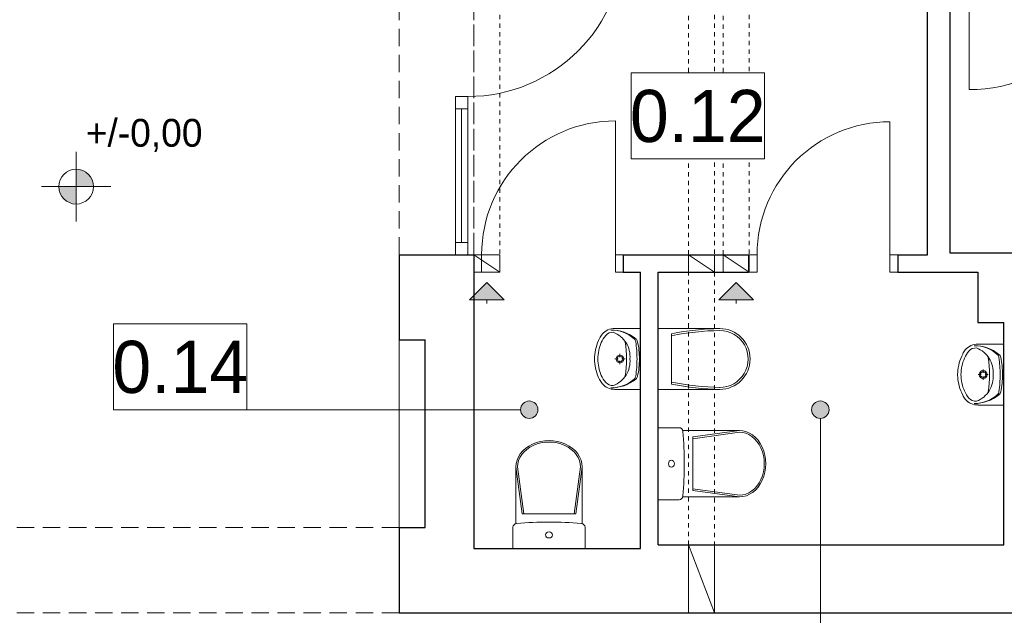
# Model space of a CAD drawing. Extents: x -440864 to -355682, y 13652 to 155872.
# Tile 119 of 179: x -372845 to -367179, y 32718 to 36145. Entities that reach past the tile are written whole.
import ezdxf

# ---------------------------------------------------------------- set-up
doc = ezdxf.new("R2010")
doc.units = 0
doc.header["$MEASUREMENT"] = 0
doc.set_wipeout_variables(frame=1)
doc.linetypes.add('Hidden Line', pattern=[50, 25, -25])
doc.linetypes.add('Krawędzie ukryte', pattern=[150, 100, -50])
for name, color, linetype in [('#podkład', 252, 'Continuous'), ('INWENT RURY SPUSTOWE', 252, 'Continuous'), ('INWENT RZĘDNE', 252, 'Continuous'), ('INWENT wyposarzenie', 252, 'Continuous'), ('Istniejące kominy', 252, 'Continuous')]:
    doc.layers.add(name, color=color, linetype=linetype)
for name, color, linetype, lineweight in [('Arch drzwi_Nr_Pióra__10', 252, 'Continuous', 18), ('INWENT OPISY_Nr_Pióra__21', 252, 'Continuous', 9), ('INWENT RURY SPUSTOWE_Nr_Pióra__21', 252, 'Continuous', 9), ('INWENT RZĘDNE_Nr_Pióra__21', 252, 'Continuous', 9), ('INWENT wyposarzenie_Nr_Pióra__21', 252, 'Continuous', 9), ('INWENT. DRZWI_Nr_Pióra__5', 252, 'Continuous', 13), ('INWENT. OKNA_Nr_Pióra__5', 252, 'Continuous', 13), ('INWENT.ŚCIANY_Nr_Pióra__1', 252, 'Continuous', 25), ('INWENT.ŚCIANY_Nr_Pióra__21', 252, 'Continuous', 9), ('Istniejące kominy_Nr_Pióra__21', 252, 'Continuous', 9), ('Istniejące stropy_Nr_Pióra__5', 252, 'Continuous', 13)]:
    doc.layers.add(name, color=color, linetype=linetype, lineweight=lineweight)
doc.styles.add('GENERATED_STYLE_2', font='txt')
doc.styles.add('GENERATED_STYLE_3', font='txt')

# ---------------------------------------------------------------- blocks, each defined once
blk = doc.blocks.new('Symbol WC 2 14_249', base_point=(-419064.9, 33102.6))
at = {"layer": 'INWENT wyposarzenie_Nr_Pióra__21', "linetype": 'Continuous'}
for p, q in [((-419463.1, 33244.7), (-419463.1, 33571.6)), ((-419463.1, 33571.1), (-419425.9, 33302.3)), ((-419453.3, 33571.1), (-419416.2, 33302.3)), ((-419091.1, 33571.1), (-419128.3, 33302.3)), ((-419081.4, 33571.1), (-419118.5, 33302.3)), ((-419081.4, 33244.9), (-419081.4, 33571.6)), ((-419272.2, 33302.3), (-419425.9, 33302.3)), ((-419272.2, 33302.3), (-419118.5, 33302.3)), ((-419479.5, 33102.6), (-419479.5, 33225.2)), ((-419064.9, 33102.6), (-419064.9, 33225.2)), ((-419064.9, 33102.6), (-419479.5, 33102.6))]:
    blk.add_line(p, q, dxfattribs=at)
for centre, major_axis, ratio, start_param, end_param in [((-419272.2, 33571.6), (190.8, 0), 0.791506, 0, 3.141593), ((-419272.2, 33571.1), (181.1, 0), 0.790357, 0, 3.141593), ((-419455.4, 33225.2), (-24.1, 0), 0.857479, 4.812804, 6.283185), ((-419272.2, 31733.3), (-1773.6, 0), 0.857479, 4.60742, 4.817236), ((-419089, 33225.2), (-24.1, 0), 0.857479, 3.141593, 4.602988)]:
    blk.add_ellipse(centre, major_axis=major_axis, ratio=ratio, start_param=start_param, end_param=end_param, dxfattribs=at)
blk.add_ellipse((-419272.2, 33180), major_axis=(-20.1, 0), ratio=0.857479, dxfattribs=at)
blk = doc.blocks.new('Symbol Umywalka 14_250', base_point=(-416920.7, 33927.6))
at = {"layer": 'INWENT wyposarzenie_Nr_Pióra__21', "linetype": 'Continuous'}
for p, q in [((-416654.9, 34277.6), (-416803, 34277.6)), ((-416654.9, 33927.6), (-416654.9, 34277.6)), ((-416773.8, 34132), (-416773.8, 34113.3)), ((-416654.9, 34157.7), (-416654.9, 34047.5)), ((-416784.6, 34102.5), (-416803.2, 34102.5)), ((-416773.8, 34091.7), (-416773.8, 34073.1)), ((-416744.3, 34102.5), (-416763, 34102.5)), ((-416654.9, 33927.6), (-416803, 33927.6))]:
    blk.add_line(p, q, dxfattribs=at)
for radius in [22.7, 16.2]:
    blk.add_circle((-416773.8, 34102.5), radius, dxfattribs=at)
for centre, radius, start, end in [((-416708.5, 34117.8), 189.9, 140.7149, 170.0022), ((-416768.6, 34158.2), 137.9, 141.3152, 152.8429), ((-416806.9, 34188.7), 89, 87.5448, 141.2546), ((-416815.8, 34203.7), 52.5, 86.0694, 139.1984), ((-416822.2, 34048.5), 220.1, 50.7422, 90.9847), ((-416823.3, 34070.8), 197.8, 48.602, 90.7542), ((-416869.5, 34111), 156, 32.8442, 68.4481), ((-416633.1, 34093.7), 287.9, 153.7403, 175.7948), ((-417374.9, 34102.6), 638.3, 351.1734, 8.8204), ((-416872, 34115.1), 156, 355.394, 31.0561), ((-416711.9, 34197.3), 29.2, 7.9079, 48.602), ((-417423.7, 34098.4), 747.9, 0.3225, 7.9079), ((-416701.3, 34196.3), 29.2, 12.7715, 50.7422), ((-417100.1, 34105.9), 438.1, 359.5672, 12.7715), ((-416745.7, 34102.6), 175, 175.9876, 184.0124), ((-416696, 34102.6), 205.2, 166.4334, 193.5666), ((-416633.1, 34111.5), 287.9, 184.2052, 206.2597), ((-416872, 34090.1), 156, 328.9439, 4.606), ((-417423.7, 34106), 747.9, 352.1696, 359.755), ((-417100.1, 34098.9), 438.1, 347.306, 0.5103), ((-416708.5, 34087.4), 189.9, 189.9978, 219.2851), ((-416869.5, 34094.3), 156, 291.5519, 327.1558), ((-416711.7, 34008), 29.2, 311.4755, 352.1696), ((-416701.2, 34009), 29.2, 309.3352, 347.306), ((-416768.6, 34047), 137.9, 207.1571, 218.6848), ((-416806.9, 34016.6), 89, 218.7454, 272.4552), ((-416815.8, 34001.5), 52.5, 220.8016, 273.9306), ((-416822.2, 34156.7), 220.1, 269.0928, 309.3352), ((-416823.4, 34134.4), 197.8, 269.3233, 311.4755)]:
    blk.add_arc(centre, radius, start, end, dxfattribs=at)
blk = doc.blocks.new('Symbol Umywalka 14_253', base_point=(-419010.7, 34017.6))
at = {"layer": 'INWENT wyposarzenie_Nr_Pióra__21', "linetype": 'Continuous'}
for p, q in [((-418744.9, 34367.6), (-418893, 34367.6)), ((-418744.9, 34017.6), (-418744.9, 34367.6)), ((-418744.9, 34247.7), (-418744.9, 34137.5)), ((-418874.6, 34192.5), (-418893.2, 34192.5)), ((-418863.8, 34222), (-418863.8, 34203.3)), ((-418863.8, 34181.7), (-418863.8, 34163.1)), ((-418834.3, 34192.5), (-418853, 34192.5)), ((-418744.9, 34017.6), (-418893, 34017.6))]:
    blk.add_line(p, q, dxfattribs=at)
for radius in [22.7, 16.2]:
    blk.add_circle((-418863.8, 34192.5), radius, dxfattribs=at)
for centre, radius, start, end in [((-418896.9, 34278.7), 89, 87.5448, 141.2546), ((-418905.8, 34293.7), 52.5, 86.0694, 139.1984), ((-418912.2, 34138.5), 220.1, 50.7422, 90.9847), ((-418913.3, 34160.8), 197.8, 48.602, 90.7542), ((-418959.5, 34201), 156, 32.8442, 68.4481), ((-418723.1, 34183.7), 287.9, 153.7403, 175.7948), ((-418798.5, 34207.8), 189.9, 140.7149, 170.0022), ((-418858.6, 34248.2), 137.9, 141.3152, 152.8429), ((-419464.9, 34192.6), 638.3, 351.1734, 8.8204), ((-418962, 34205.1), 156, 355.394, 31.0561), ((-418801.9, 34287.3), 29.2, 7.9079, 48.602), ((-419513.7, 34188.4), 747.9, 0.3225, 7.9079), ((-418791.3, 34286.3), 29.2, 12.7715, 50.7422), ((-419190.1, 34195.9), 438.1, 359.5672, 12.7715), ((-418786, 34192.6), 205.2, 166.4334, 193.5666), ((-418835.7, 34192.6), 175, 175.9876, 184.0124), ((-418723.1, 34201.5), 287.9, 184.2052, 206.2597), ((-418962, 34180.1), 156, 328.9439, 4.606), ((-419513.7, 34196), 747.9, 352.1696, 359.755), ((-419190.1, 34188.9), 438.1, 347.306, 0.5103), ((-418798.5, 34177.4), 189.9, 189.9978, 219.2851), ((-418858.6, 34137), 137.9, 207.1571, 218.6848), ((-418905.8, 34091.5), 52.5, 220.8016, 273.9306), ((-418912.2, 34246.7), 220.1, 269.0928, 309.3352), ((-418913.4, 34224.4), 197.8, 269.3233, 311.4755), ((-418959.5, 34184.3), 156, 291.5519, 327.1558), ((-418801.7, 34098), 29.2, 311.4755, 352.1696), ((-418791.2, 34099), 29.2, 309.3352, 347.306), ((-418896.9, 34106.6), 89, 218.7454, 272.4552)]:
    blk.add_arc(centre, radius, start, end, dxfattribs=at)
blk = doc.blocks.new('Symbol WC 2 14_254', base_point=(-418644.9, 33382.6))
at = {"layer": 'INWENT wyposarzenie_Nr_Pióra__21', "linetype": 'Continuous'}
for p, q in [((-418644.9, 33382.6), (-418644.9, 33797.2)), ((-418644.9, 33797.2), (-418522.4, 33797.2)), ((-418502.8, 33780.7), (-418176, 33780.7)), ((-418176.4, 33780.7), (-418445.3, 33743.6)), ((-418176.4, 33771), (-418445.3, 33733.9)), ((-418445.3, 33589.9), (-418445.3, 33743.6)), ((-418445.3, 33589.9), (-418445.3, 33436.2)), ((-418176.4, 33408.8), (-418445.3, 33445.9)), ((-418176.4, 33399), (-418445.3, 33436.2)), ((-418644.9, 33382.6), (-418522.4, 33382.6)), ((-418502.6, 33399), (-418176, 33399))]:
    blk.add_line(p, q, dxfattribs=at)
for centre, major_axis, ratio, start_param, end_param in [((-418522.4, 33773.1), (0, 24.1), 0.857479, 4.812804, 6.283185), ((-420014.3, 33589.9), (0, 1773.6), 0.857479, 4.60742, 4.817236), ((-418176, 33589.9), (0, -190.8), 0.791506, 0, 3.141593), ((-418176.4, 33589.9), (0, -181.1), 0.790357, 0, 3.141593), ((-418522.4, 33406.7), (0, 24.1), 0.857479, 3.141593, 4.602988)]:
    blk.add_ellipse(centre, major_axis=major_axis, ratio=ratio, start_param=start_param, end_param=end_param, dxfattribs=at)
blk.add_ellipse((-418567.6, 33589.9), major_axis=(0, 20.1), ratio=0.857479, dxfattribs=at)
blk = doc.blocks.new('Symbol WC 1 14_255', base_point=(-418644.9, 34017.6))
at = {"layer": 'INWENT wyposarzenie_Nr_Pióra__21', "linetype": 'Continuous'}
for p, q in [((-418644.9, 34017.6), (-418644.9, 34367.6)), ((-418288.8, 34367.6), (-418644.9, 34367.6)), ((-418567.2, 34337.4), (-418567.2, 34047.8)), ((-418288.8, 34017.6), (-418644.9, 34017.6))]:
    blk.add_line(p, q, dxfattribs=at)
for centre, major_axis, start_param, end_param in [((-418268.8, 32866.4), (0, 1501.3), 0.013398, 0.201367), ((-418268.8, 32866.4), (0, 1489.9), 0.013398, 0.202926), ((-418288.8, 34192.6), (0, 163.6), 3.126427, 6.283185), ((-418288.8, 34192.6), (0, 175), 3.141593, 6.283185), ((-418268.8, 35518.8), (0, 1489.9), 2.938667, 3.128195), ((-418268.8, 35518.8), (0, 1501.3), 2.940225, 3.128195)]:
    blk.add_ellipse(centre, major_axis=major_axis, ratio=0.99359, start_param=start_param, end_param=end_param, dxfattribs=at)
blk = doc.blocks.new('Linia_3', base_point=(-419629.9, 34632.6))
at = {"layer": 'Istniejące kominy_Nr_Pióra__21', "linetype": 'Continuous'}
blk.add_hatch(color=256, dxfattribs=at).paths.add_polyline_path([(-419629.9, 34632.6), (-419529.9, 34532.6), (-419729.9, 34532.6)], flags=0)
for p, q in [((-419629.9, 34632.6), (-419729.9, 34532.6)), ((-419629.9, 34632.6), (-419529.9, 34532.6)), ((-419529.9, 34532.6), (-419729.9, 34532.6)), ((-419629.9, 34532.6), (-419629.9, 34512.6))]:
    blk.add_line(p, q, dxfattribs=at)
blk = doc.blocks.new('Linia_6', base_point=(-418194.9, 34632.6))
at = {"layer": 'Istniejące kominy_Nr_Pióra__21', "linetype": 'Continuous'}
blk.add_hatch(color=256, dxfattribs=at).paths.add_polyline_path([(-418194.9, 34632.6), (-418094.9, 34532.6), (-418294.9, 34532.6)], flags=0)
for p, q in [((-418194.9, 34632.6), (-418294.9, 34532.6)), ((-418194.9, 34632.6), (-418094.9, 34532.6)), ((-418094.9, 34532.6), (-418294.9, 34532.6)), ((-418194.9, 34532.6), (-418194.9, 34512.6))]:
    blk.add_line(p, q, dxfattribs=at)
blk = doc.blocks.new('Linia_12', base_point=(-421778.6, 33900.7))
at = {"layer": 'INWENT RURY SPUSTOWE_Nr_Pióra__21', "linetype": 'Continuous'}
blk.add_hatch(color=256, dxfattribs=at).paths.add_polyline_path([(-419336.1, 33900.7), (-419339.9, 33919.8), (-419350.7, 33936.1), (-419366.9, 33946.9), (-419386.1, 33950.7), (-419405.2, 33946.9), (-419421.4, 33936.1), (-419432.3, 33919.8), (-419436.1, 33900.7), (-419432.3, 33881.6), (-419421.4, 33865.4), (-419405.2, 33854.5), (-419386.1, 33850.7), (-419366.9, 33854.5), (-419350.7, 33865.4), (-419339.9, 33881.6)], flags=0)
blk.add_line((-421778.6, 33900.7), (-419436.1, 33900.7), dxfattribs=at)
blk.add_circle((-419386.1, 33900.7), 50, dxfattribs=at)
blk = doc.blocks.new('Linia_13', base_point=(-417710.7, 31807.4))
at = {"layer": 'INWENT RURY SPUSTOWE_Nr_Pióra__21', "linetype": 'Continuous'}
blk.add_hatch(color=256, dxfattribs=at).paths.add_polyline_path([(-417660.7, 33900.7), (-417664.5, 33919.8), (-417675.4, 33936.1), (-417691.6, 33946.9), (-417710.7, 33950.7), (-417729.9, 33946.9), (-417746.1, 33936.1), (-417756.9, 33919.8), (-417760.7, 33900.7), (-417756.9, 33881.6), (-417746.1, 33865.4), (-417729.9, 33854.5), (-417710.7, 33850.7), (-417691.6, 33854.5), (-417675.4, 33865.4), (-417664.5, 33881.6)], flags=0)
blk.add_line((-417710.7, 31807.4), (-417710.7, 33850.7), dxfattribs=at)
blk.add_circle((-417710.7, 33900.7), 50, dxfattribs=at)
blk = doc.blocks.new('Koty wysokościowe_7', base_point=(-421993.7, 35184))
at = {"layer": 'INWENT RZĘDNE_Nr_Pióra__21', "linetype": 'Continuous'}
for points in [[(-421993.7, 35184), (-421893.7, 35184), (-421901.3, 35222.2), (-421923, 35254.7), (-421955.4, 35276.4), (-421993.7, 35284)], [(-421993.7, 35184), (-422093.7, 35184), (-422086.1, 35145.7), (-422064.4, 35113.3), (-422031.9, 35091.6), (-421993.7, 35084)]]:
    blk.add_hatch(color=256, dxfattribs=at).paths.add_polyline_path(points, flags=0)
for p, q in [((-421993.7, 34984), (-421993.7, 35384)), ((-422193.7, 35184), (-421793.7, 35184))]:
    blk.add_line(p, q, dxfattribs=at)
blk.add_circle((-421993.7, 35184), 100, dxfattribs=at)
at = {"layer": 'INWENT RZĘDNE_Nr_Pióra__21', "insert": (-421938.4, 35384), "char_height": 160, "attachment_point": 7, "style": 'GENERATED_STYLE_2'}
blk.add_mtext('{+/-0,00}', dxfattribs=at)
blk = doc.blocks.new('parter')
at = {"layer": 'Arch drzwi_Nr_Pióra__10', "color": 252, "linetype": 'Continuous'}
blk.add_line((-416854.9, 36642.6), (-416854.9, 35742.6), dxfattribs=at)
blk.add_arc((-416854.9, 36642.6), 900, 270, 0, dxfattribs=at)
at = {"layer": 'INWENT. DRZWI_Nr_Pióra__5', "color": 252, "linetype": 'Continuous'}
for p, q in [((-418889.9, 34792.6), (-418889.9, 35562.6)), ((-417309.9, 34792.6), (-417309.9, 35557.6)), ((-419704.9, 34792.6), (-419659.9, 34792.6)), ((-419659.9, 34792.6), (-419659.9, 34692.6)), ((-418844.9, 34792.6), (-418889.9, 34792.6)), ((-418889.9, 34792.6), (-418889.9, 34692.6)), ((-418119.9, 34792.6), (-418074.9, 34792.6)), ((-418074.9, 34792.6), (-418074.9, 34692.6)), ((-417264.9, 34792.6), (-417309.9, 34792.6)), ((-417309.9, 34792.6), (-417309.9, 34692.6)), ((-419659.9, 34692.6), (-419704.9, 34692.6)), ((-418889.9, 34692.6), (-418844.9, 34692.6)), ((-418074.9, 34692.6), (-418119.9, 34692.6)), ((-417309.9, 34692.6), (-417264.9, 34692.6))]:
    blk.add_line(p, q, dxfattribs=at)
for centre, radius in [((-418889.9, 34792.6), 770), ((-417309.9, 34792.6), 765)]:
    blk.add_arc(centre, radius, 90, 180, dxfattribs=at)
at = {"layer": 'INWENT. OKNA_Nr_Pióra__5', "color": 252, "linetype": 'Continuous'}
for p, q in [((-419809.9, 34792.6), (-419809.9, 35702.6)), ((-419809.9, 35702.6), (-419739.9, 35702.6)), ((-419809.9, 35702.6), (-419739.9, 35702.6)), ((-419809.9, 35702.6), (-419739.9, 35702.6)), ((-419739.9, 34792.6), (-419739.9, 35702.6)), ((-419809.9, 35632.6), (-419739.9, 35632.6)), ((-419774.9, 34862.6), (-419774.9, 35632.6)), ((-419809.9, 34862.6), (-419739.9, 34862.6)), ((-419809.9, 34792.6), (-419739.9, 34792.6))]:
    blk.add_line(p, q, dxfattribs=at)
blk.add_arc((-419739.9, 36602.6), 900, 270, 0, dxfattribs=at)
at = {"layer": 'INWENT.ŚCIANY_Nr_Pióra__1', "color": 252, "linetype": 'Continuous'}
for p, q in [((-417094.9, 34792.6), (-417094.9, 36672.6)), ((-416964.9, 36672.6), (-416964.9, 34802.6)), ((-416964.9, 34802.6), (-416434.9, 34802.6)), ((-420134.9, 34792.6), (-419704.9, 34792.6)), ((-420134.9, 34792.6), (-420134.9, 34302.6)), ((-419704.9, 34792.6), (-419704.9, 34692.6)), ((-418844.9, 34792.6), (-418844.9, 34692.6)), ((-418844.9, 34792.6), (-418124.9, 34792.6)), ((-418124.9, 34792.6), (-418124.9, 34692.6)), ((-417264.9, 34792.6), (-417264.9, 34692.6)), ((-417264.9, 34792.6), (-417094.9, 34792.6)), ((-419704.9, 34692.6), (-419704.9, 33102.6)), ((-418844.9, 34692.6), (-418744.9, 34692.6)), ((-418744.9, 33102.6), (-418744.9, 34692.6)), ((-418644.9, 33122.6), (-418644.9, 34692.6)), ((-418644.9, 34692.6), (-418124.9, 34692.6)), ((-417264.9, 34692.6), (-416804.9, 34692.6)), ((-416804.9, 34692.6), (-416804.9, 34402.6)), ((-416804.9, 34402.6), (-416654.9, 34402.6)), ((-416654.9, 33122.6), (-416654.9, 34402.6)), ((-420134.9, 34302.6), (-419984.9, 34302.6)), ((-419984.9, 33222.6), (-419984.9, 34302.6)), ((-420134.9, 33222.6), (-419984.9, 33222.6)), ((-420134.9, 33222.6), (-420134.9, 32732.6)), ((-419704.9, 33102.6), (-418744.9, 33102.6)), ((-418644.9, 33122.6), (-416654.9, 33122.6)), ((-420134.9, 32732.6), (-416534.9, 32732.6))]:
    blk.add_line(p, q, dxfattribs=at)
at = {"layer": 'INWENT.ŚCIANY_Nr_Pióra__21', "color": 252, "linetype": 'Continuous'}
blk.add_line((-420134.9, 34302.6), (-420134.9, 33222.6), dxfattribs=at)
at = {"layer": 'Istniejące kominy_Nr_Pióra__21', "color": 252, "linetype": 'Hidden Line'}
for p, q in [((-419704.9, 34792.6), (-419704.9, 36672.6)), ((-419554.9, 36672.6), (-419554.9, 34792.6)), ((-418469.9, 34792.6), (-418469.9, 36672.6)), ((-418319.9, 36672.6), (-418319.9, 34792.6)), ((-418269.9, 34792.6), (-418269.9, 36672.6)), ((-418119.9, 36672.6), (-418119.9, 34792.6)), ((-418469.9, 33122.6), (-418469.9, 34692.6)), ((-418319.9, 34692.6), (-418319.9, 33122.6))]:
    blk.add_line(p, q, dxfattribs=at)
at = {"layer": 'Istniejące kominy_Nr_Pióra__21', "color": 252, "linetype": 'Continuous'}
for p, q in [((-419704.9, 34792.6), (-419554.9, 34792.6)), ((-419704.9, 34692.6), (-419704.9, 34792.6)), ((-419704.9, 34792.6), (-419554.9, 34692.6)), ((-419554.9, 34792.6), (-419554.9, 34692.6)), ((-418469.9, 34792.6), (-418319.9, 34792.6)), ((-418469.9, 34692.6), (-418469.9, 34792.6)), ((-418469.9, 34792.6), (-418319.9, 34692.6)), ((-418319.9, 34792.6), (-418319.9, 34692.6)), ((-418269.9, 34792.6), (-418119.9, 34792.6)), ((-418269.9, 34692.6), (-418269.9, 34792.6)), ((-418269.9, 34792.6), (-418119.9, 34692.6)), ((-418119.9, 34792.6), (-418119.9, 34692.6)), ((-419554.9, 34692.6), (-419704.9, 34692.6)), ((-418319.9, 34692.6), (-418469.9, 34692.6)), ((-418119.9, 34692.6), (-418269.9, 34692.6)), ((-418469.9, 33122.6), (-418319.9, 33122.6)), ((-418469.9, 32732.6), (-418469.9, 33122.6)), ((-418469.9, 33122.6), (-418319.9, 32732.6)), ((-418319.9, 33122.6), (-418319.9, 32732.6)), ((-418319.9, 32732.6), (-418469.9, 32732.6))]:
    blk.add_line(p, q, dxfattribs=at)
at = {"layer": 'Istniejące stropy_Nr_Pióra__5', "color": 252, "linetype": 'Krawędzie ukryte'}
for p, q in [((-420134.9, 34792.6), (-420134.9, 36672.6)), ((-419704.9, 34792.6), (-419704.9, 36672.6)), ((-420134.9, 33222.6), (-426684.9, 33222.6)), ((-420134.9, 32732.6), (-426684.9, 32732.6))]:
    blk.add_line(p, q, dxfattribs=at)
at = {"layer": 'INWENT RURY SPUSTOWE', "color": 252, "linetype": 'Continuous'}
for name, p in [('Linia_12', (-421778.6, 33900.7)), ('Linia_13', (-417710.7, 31807.4))]:
    blk.add_blockref(name, p, dxfattribs=at)
at = {"layer": 'INWENT RZĘDNE', "color": 252}
blk.add_blockref('Koty wysokościowe_7', (-421993.7, 35184), dxfattribs=at)
at = {"layer": 'INWENT wyposarzenie', "color": 252, "linetype": 'Continuous', "lineweight": 13}
for name, p in [('Symbol Umywalka 14_253', (-419010.7, 34017.6)), ('Symbol WC 1 14_255', (-418644.9, 34017.6)), ('Symbol Umywalka 14_250', (-416920.7, 33927.6)), ('Symbol WC 2 14_254', (-418644.9, 33382.6)), ('Symbol WC 2 14_249', (-419064.9, 33102.6))]:
    blk.add_blockref(name, p, dxfattribs=at)
at = {"layer": 'Istniejące kominy', "color": 252, "linetype": 'Continuous'}
for name, p in [('Linia_3', (-419629.9, 34632.6)), ('Linia_6', (-418194.9, 34632.6))]:
    blk.add_blockref(name, p, dxfattribs=at)
at = {"color": 252, "linetype": 'Continuous', "ltscale": 1679708.70854166}
blk.add_wipeout([(-418800.1, 35838.7), (-418032.1, 35838.7), (-418032.1, 35344.6), (-418800.1, 35344.6)], dxfattribs=at).dxf.layer = 'INWENT OPISY_Nr_Pióra__21'
at = {"color": 252, "linetype": 'Continuous', "ltscale": 1691104.137589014}
blk.add_wipeout([(-421778.6, 34394.8), (-421010.6, 34394.8), (-421010.6, 33900.7), (-421778.6, 33900.7)], dxfattribs=at).dxf.layer = 'INWENT OPISY_Nr_Pióra__21'
at = {"layer": 'INWENT OPISY_Nr_Pióra__21', "color": 252, "linetype": 'Continuous', "flags": 128}
for points in [[(-418800.1, 35838.7), (-418032.1, 35838.7), (-418032.1, 35344.6), (-418800.1, 35344.6)], [(-421778.6, 34394.8), (-421010.6, 34394.8), (-421010.6, 33900.7), (-421778.6, 33900.7)]]:
    blk.add_lwpolyline(points, close=True, dxfattribs=at)
at = {"layer": 'INWENT OPISY_Nr_Pióra__21', "color": 252, "linetype": 'Continuous', "char_height": 300, "attachment_point": 8, "style": 'GENERATED_STYLE_3'}
for s, insert in [('{0.12 }', (-418416.1, 35436.5)), ('{0.14 }', (-421394.6, 33992.7))]:
    blk.add_mtext(s, dxfattribs=dict(at, insert=insert))

msp = doc.modelspace()

# ---------------------------------------------------------------- block references
at = {"layer": '#podkład', "color": 3, "lineweight": 50}
msp.add_blockref('parter', (49473.1, 0), dxfattribs=at)

doc.saveas('drawing.dxf')
